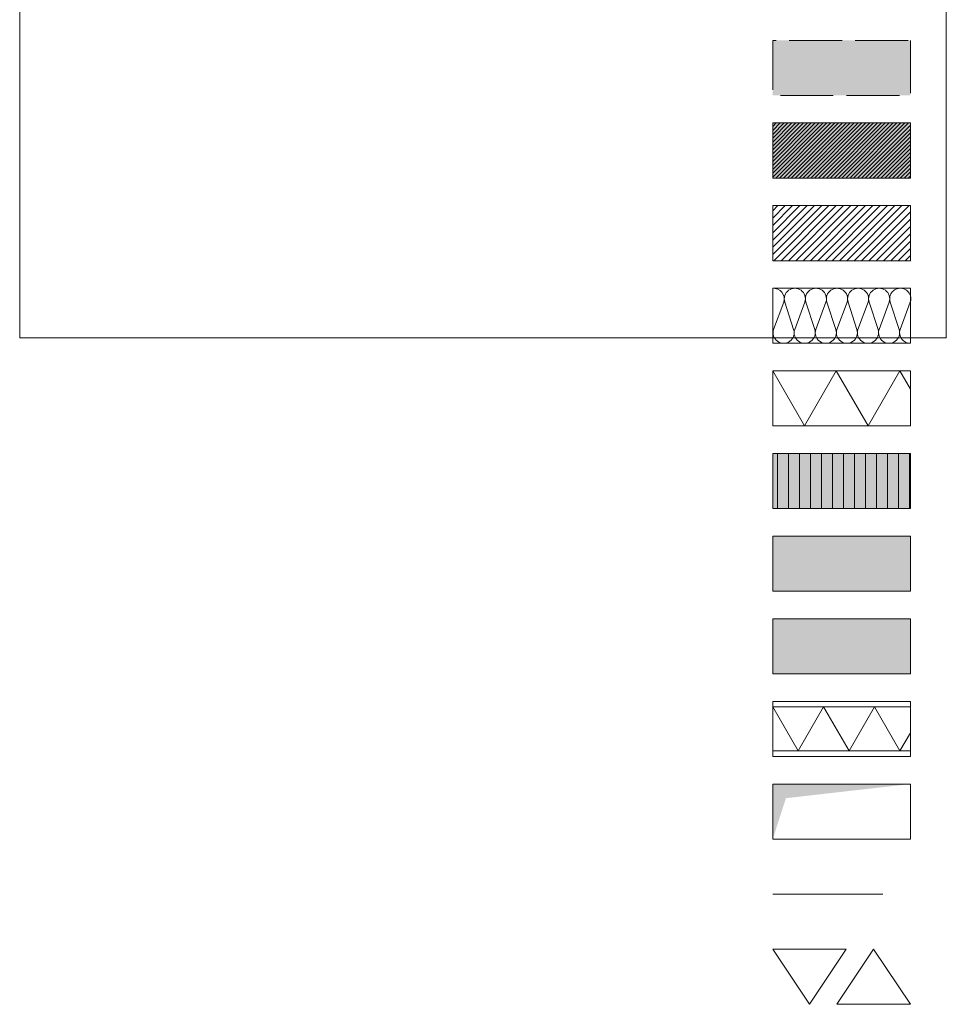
# Model space of a CAD drawing. Header units: metres. Extents: x -49 to 152, y -127 to 99.
# Tile 164 of 177: x 28 to 36, y -13 to -4. Entities that reach past the tile are written whole.
import ezdxf

# ---------------------------------------------------------------- set-up
doc = ezdxf.new("R2010")
doc.units = ezdxf.units.M
doc.linetypes.add('ACAD_ISO02W101', pattern=[0.6, 0.48, -0.12])
doc.linetypes.add('gestrichelt - 01', pattern=[2, 1, -1])
for name, color, linetype, lineweight in [('013_Beton und Stahlbetonarbeiten-320 Fundamente Aufg. Wände', 7, 'ACAD_ISO02W101', 9), ('_Legende (2D)', 7, 'Continuous', 9), ('_OG 3 (2D)', 7, 'Continuous', 9), ('AV1-Durchbruch', 7, 'Continuous', 5), ('Keine', 7, 'Continuous', 9)]:
    doc.layers.add(name, color=color, linetype=linetype, lineweight=lineweight)
doc.layers.add('021_DA-Gründach', color=7, linetype='Continuous', lineweight=13, true_color=0x555555)
doc.layers.add('021_DA-Kiesschüttung', color=7, linetype='Continuous', lineweight=13, true_color=0x777777)
picture_1 = doc.add_image_def('image1.png', size_in_pixel=(968, 902))

# ---------------------------------------------------------------- blocks, each defined once
blk = doc.blocks.new('OG 3 (2D)')
at = {"layer": 'Keine'}
image = blk.add_image(picture_1, insert=(36.0335, -7.2015), size_in_units=(9.0303, 8.4146), rotation=90, dxfattribs=at)
image.dxf.flags = 7
blk = doc.blocks.new('Group-949')
at = {"layer": 'Keine', "color": 253, "linetype": 'Continuous', "lineweight": 9, "transparency": 33554687, "flags": 128}
for points in [[(-103.3505, 16.222, -0.324435), (-103.3854, 16.1152, -0.324435), (-103.4978, 16.1152, -0.324435), (-103.5327, 16.222), (-103.4403, 16.472, 0.324488), (-103.4751, 16.5788, 0.324488), (-103.5875, 16.5788, 0.324488), (-103.6224, 16.472), (-103.542, 16.222, -0.324435), (-103.5769, 16.1152, -0.324435), (-103.6893, 16.1152, -0.324435), (-103.7242, 16.222), (-103.6318, 16.472, 0.54007), (-103.7322, 16.5965)], [(-103.7242, 16.222, 1.372583), (-103.542, 16.222), (-103.6224, 16.472, -1.372995), (-103.4403, 16.472), (-103.5327, 16.222, 1.372583), (-103.3505, 16.222), (-103.4309, 16.472, -1.372995), (-103.2487, 16.472), (-103.3412, 16.222, 1.372583), (-103.159, 16.222), (-103.2394, 16.472, -1.372995), (-103.0572, 16.472), (-103.1496, 16.222, 1.372583), (-102.9675, 16.222), (-103.0479, 16.472, -1.372995), (-102.8657, 16.472), (-102.9581, 16.222, 1.372583), (-102.776, 16.222), (-102.8563, 16.472, -1.372995), (-102.6742, 16.472)], [(-103.1496, 16.222, 0.324435), (-103.1147, 16.1152, 0.324435), (-103.0024, 16.1152, 0.324435), (-102.9675, 16.222), (-103.0479, 16.472, -0.324488), (-103.013, 16.5788, -0.324488), (-102.9006, 16.5788, -0.324488), (-102.8657, 16.472), (-102.9581, 16.222, 0.324435), (-102.9232, 16.1152, 0.324435), (-102.8109, 16.1152, 0.324435), (-102.776, 16.222), (-102.8563, 16.472, -0.324488), (-102.8214, 16.5788, -0.324488), (-102.7091, 16.5788, -0.324488), (-102.6742, 16.472), (-102.7666, 16.222, 0.324435), (-102.7317, 16.1152, 0.324435), (-102.6194, 16.1152, 0.324435), (-102.5845, 16.222), (-102.6648, 16.472, -0.269436), (-102.6444, 16.5659, -0.269436), (-102.5526, 16.5946, -0.269436), (-102.4822, 16.5292)], [(-102.4822, 16.4735, -0.004159), (-102.4827, 16.472), (-102.5751, 16.222, 0.514712), (-102.4822, 16.097)], [(-102.4822, 16.5292, -0.14867), (-102.4822, 16.4735)], [(-103.7322, 16.2174, -0.131588), (-103.7322, 16.1679)]]:
    blk.add_lwpolyline(points, format="xyb", dxfattribs=at)
blk = doc.blocks.new('Group-950')
at = {"layer": 'Keine', "color": 7, "transparency": 33554687}
blk.add_blockref('Group-949', (0, 0), dxfattribs=at)
blk = doc.blocks.new('Parametric Object-107')
at = {"layer": 'Keine', "color": 7, "transparency": 33554687}
blk.add_blockref('Group-950', (0, 0), dxfattribs=at)
at = {"layer": 'Keine', "color": 0, "flags": 1}
for tag in ['IFC_UUID', 'instanceID', 'prm0_name', 'prm0_type', 'prm0_value', 'prm1_name', 'prm1_type', 'prm1_value', 'prm2_name', 'prm2_type', 'prm2_value', 'prm3_name', 'prm3_type', 'prm3_value', 'prm4_name', 'prm4_type', 'prm4_value', 'prm5_name', 'prm5_type', 'prm5_value', 'prm6_name', 'prm6_type', 'prm6_value']:
    blk.add_attdef(tag, (34.4437, -7.2725), '', height=0.00018, dxfattribs=at)
blk = doc.blocks.new('Group-952')
at = {"layer": 'Keine', "color": 253, "linetype": 'Continuous', "lineweight": 9, "transparency": 33554687, "flags": 128}
blk.add_lwpolyline([(-103.7322, 16.497), (-103.5013, 16.097), (-103.2703, 16.497), (-103.0394, 16.097), (-102.8084, 16.497), (-102.5775, 16.097), (-102.4822, 16.262)], dxfattribs=at)
blk = doc.blocks.new('Group-953')
at = {"layer": 'Keine', "color": 7, "transparency": 33554687}
blk.add_blockref('Group-952', (0, 0), dxfattribs=at)
blk = doc.blocks.new('Parametric Object-108')
at = {"layer": 'Keine', "color": 7, "transparency": 33554687}
blk.add_blockref('Group-953', (0, 0), dxfattribs=at)
at = {"layer": 'Keine', "color": 0, "flags": 1}
for tag in ['IFC_UUID', 'instanceID', 'prm0_name', 'prm0_type', 'prm0_value', 'prm1_name', 'prm1_type', 'prm1_value', 'prm2_name', 'prm2_type', 'prm2_value', 'prm3_name', 'prm3_type', 'prm3_value', 'prm4_name', 'prm4_type', 'prm4_value', 'prm5_name', 'prm5_type', 'prm5_value', 'prm6_name', 'prm6_type', 'prm6_value']:
    blk.add_attdef(tag, (34.4569, -10.95), '', height=0.00018, dxfattribs=at)
blk = doc.blocks.new('Group-954')
at = {"layer": 'Keine', "color": 7, "linetype": 'Continuous', "lineweight": 9, "transparency": 33554687, "flags": 128}
for points in [[(34.4569, -12.7496), (34.7903, -13.2496), (35.1236, -12.7496)], [(35.0403, -13.2496), (35.3736, -12.7496), (35.7069, -13.2496)]]:
    blk.add_lwpolyline(points, close=True, dxfattribs=at)
blk = doc.blocks.new('Group-959')
at = {"layer": 'Keine', "color": 253, "linetype": 'Continuous', "lineweight": 9, "transparency": 33554687, "flags": 128}
blk.add_lwpolyline([(-103.7322, 16.597), (-103.4435, 16.097), (-103.1549, 16.597), (-102.8662, 16.097), (-102.5775, 16.597), (-102.4822, 16.4319)], dxfattribs=at)
blk = doc.blocks.new('Group-960')
at = {"layer": 'Keine', "color": 7, "transparency": 33554687}
blk.add_blockref('Group-959', (0, 0), dxfattribs=at)
blk = doc.blocks.new('Parametric Object-109')
at = {"layer": 'Keine', "color": 7, "transparency": 33554687}
blk.add_blockref('Group-960', (0, 0), dxfattribs=at)
at = {"layer": 'Keine', "color": 0, "flags": 1}
for tag in ['IFC_UUID', 'instanceID', 'prm0_name', 'prm0_type', 'prm0_value', 'prm1_name', 'prm1_type', 'prm1_value', 'prm2_name', 'prm2_type', 'prm2_value', 'prm3_name', 'prm3_type', 'prm3_value', 'prm4_name', 'prm4_type', 'prm4_value', 'prm5_name', 'prm5_type', 'prm5_value', 'prm6_name', 'prm6_type', 'prm6_value']:
    blk.add_attdef(tag, (34.4569, -8), '', height=0.00018, dxfattribs=at)
blk = doc.blocks.new('Legende (2D)')
at = {"layer": '013_Beton und Stahlbetonarbeiten-320 Fundamente Aufg. Wände', "linetype": 'Continuous', "lineweight": 0, "transparency": 33554470}
blk.add_hatch(color=96, dxfattribs=at).paths.add_polyline_path([(35.7069, -4.5), (35.7069, -5), (34.4569, -5), (34.4569, -4.5)])
at = {"layer": '021_DA-Gründach', "linetype": 'Continuous', "lineweight": 0}
blk.add_hatch(color=71, dxfattribs=at).paths.add_polyline_path([(34.4569, -9), (35.7069, -9), (35.7069, -9.5), (34.4569, -9.5)])
at = {"layer": '021_DA-Kiesschüttung', "linetype": 'Continuous', "lineweight": 0}
blk.add_hatch(color=255, dxfattribs=at).paths.add_polyline_path([(34.4569, -9.75), (35.7069, -9.75), (35.7069, -10.25), (34.4569, -10.25)])
at = {"layer": 'Keine', "linetype": 'Continuous', "lineweight": 0, "true_color": 0xd19783, "transparency": 33554687}
blk.add_hatch(color=33, dxfattribs=at).paths.add_polyline_path([(34.4569, -5.75), (34.4569, -5.25), (35.7069, -5.25), (35.7069, -5.75)])
at = {"layer": 'Keine', "linetype": 'Continuous', "lineweight": 9, "transparency": 33554687}
h = blk.add_hatch(dxfattribs=at)
h.set_pattern_fill('Mauerwerk Münster', color=8, style=0, pattern_type=2)
h.set_pattern_definition([(45, (0, 0), (0.01767767, -0.01767767), [])])
h.paths.add_polyline_path([(34.4569, -5.75), (34.4569, -5.25), (35.7069, -5.25), (35.7069, -5.75)])
h = blk.add_hatch(dxfattribs=at)
h.set_pattern_fill('Freianlagen', color=9, style=0, pattern_type=2)
h.set_pattern_definition([(-135, (0, 0), (0.03314563, -0.03314563), [])])
h.paths.add_polyline_path([(34.4569, -6.5), (34.4569, -6), (35.7069, -6), (35.7069, -6.5)])
at = {"layer": 'Keine', "linetype": 'Continuous', "lineweight": 0, "transparency": 33554559}
blk.add_hatch(color=254, dxfattribs=at).paths.add_polyline_path([(34.4569, -8.25), (35.7069, -8.25), (35.7069, -8.75), (34.4569, -8.75)])
at = {"layer": 'Keine', "linetype": 'Continuous', "lineweight": 9, "transparency": 33554559}
h = blk.add_hatch(dxfattribs=at)
h.set_pattern_fill('Dachgefälle', color=9, style=0, pattern_type=2)
h.set_pattern_definition([(90, (0, 0), (0.1, 0), [])])
h.paths.add_polyline_path([(34.4569, -8.25), (35.7069, -8.25), (35.7069, -8.75), (34.4569, -8.75)])
at = {"layer": '013_Beton und Stahlbetonarbeiten-320 Fundamente Aufg. Wände', "flags": 128}
blk.add_lwpolyline([(35.7069, -4.5), (35.7069, -5), (34.4569, -5), (34.4569, -4.5)], close=True, dxfattribs=at)
at = {"layer": '021_DA-Gründach', "flags": 128}
blk.add_lwpolyline([(34.4569, -9), (35.7069, -9), (35.7069, -9.5), (34.4569, -9.5)], close=True, dxfattribs=at)
at = {"layer": '021_DA-Kiesschüttung', "flags": 128}
blk.add_lwpolyline([(34.4569, -9.75), (35.7069, -9.75), (35.7069, -10.25), (34.4569, -10.25)], close=True, dxfattribs=at)
at = {"layer": 'Keine', "color": 7, "linetype": 'gestrichelt - 01', "lineweight": 9, "transparency": 33554687}
blk.add_line((34.4569, -12.25), (35.7069, -12.25), dxfattribs=at)
at = {"layer": 'Keine', "color": 7, "linetype": 'Continuous', "lineweight": 9, "transparency": 33554687, "flags": 128}
for points in [[(34.4569, -5.75), (34.4569, -5.25), (35.7069, -5.25), (35.7069, -5.75)], [(34.4569, -6.5), (34.4569, -6), (35.7069, -6), (35.7069, -6.5)], [(34.4569, -7.25), (35.7069, -7.25), (35.7069, -6.75), (34.4569, -6.75)], [(34.4569, -8), (35.7069, -8), (35.7069, -7.5), (34.4569, -7.5)], [(34.4569, -8.75), (35.7069, -8.75), (35.7069, -8.25), (34.4569, -8.25)], [(34.4569, -9.5), (35.7069, -9.5), (35.7069, -9), (34.4569, -9)], [(34.4569, -10.25), (35.7069, -10.25), (35.7069, -9.75), (34.4569, -9.75)], [(34.4569, -11.75), (35.7069, -11.75), (35.7069, -11.25), (34.4569, -11.25)]]:
    blk.add_lwpolyline(points, close=True, dxfattribs=at)
at = {"layer": 'Keine', "color": 253, "linetype": 'Continuous', "lineweight": 9, "transparency": 33554687, "flags": 128}
blk.add_lwpolyline([(34.4569, -8.25), (35.7069, -8.25), (35.7069, -8.75), (34.4569, -8.75)], close=True, dxfattribs=at)
at = {"layer": 'Keine', "color": 253, "transparency": 33554687}
for name, p in [('Parametric Object-107', (138.1892, -23.347)), ('Parametric Object-109', (138.1892, -24.097)), ('Parametric Object-108', (138.1892, -27.047))]:
    blk.add_blockref(name, p, dxfattribs=at)
at = {"layer": 'Keine', "color": 7, "transparency": 33554687}
blk.add_blockref('Group-954', (0, 0), dxfattribs=at)
at = {"color": 255, "linetype": 'Continuous', "lineweight": 9, "transparency": 33554687}
for points, layer in [([(34.4569, -11.25), (35.7069, -11.25), (35.7069, -11.75), (34.4569, -11.75)], 'AV1-Durchbruch'), ([(35.7069, -10.55), (35.7069, -10.5), (34.4569, -10.5), (34.4569, -10.55)], 'Keine'), ([(35.7069, -11), (35.7069, -10.95), (34.4569, -10.95), (34.4569, -11)], 'Keine')]:
    blk.add_wipeout(points, dxfattribs=at).dxf.layer = layer
at = {"layer": 'AV1-Durchbruch', "linetype": 'Continuous', "lineweight": 9, "flags": 128}
blk.add_lwpolyline([(34.4569, -11.25), (35.7069, -11.25), (35.7069, -11.75), (34.4569, -11.75)], close=True, dxfattribs=at)
at = {"layer": 'AV1-Durchbruch', "color": 252}
blk.add_solid([(35.7069, -11.25), (34.577, -11.3787), (34.4569, -11.25), (34.4575, -11.75)], dxfattribs=at)
at = {"layer": 'Keine', "color": 7, "linetype": 'Continuous', "lineweight": 9, "transparency": 33554687, "flags": 128}
for points in [[(35.7069, -10.55), (35.7069, -10.5), (34.4569, -10.5), (34.4569, -10.55)], [(34.4569, -11), (35.7069, -11), (35.7069, -10.5), (34.4569, -10.5)], [(35.7069, -11), (35.7069, -10.95), (34.4569, -10.95), (34.4569, -11)]]:
    blk.add_lwpolyline(points, close=True, dxfattribs=at)

msp = doc.modelspace()

# ---------------------------------------------------------------- block references
at = {"layer": '_OG 3 (2D)'}
msp.add_blockref('OG 3 (2D)', (0, 0), dxfattribs=at)

# ---------------------------------------------------------------- next in the draw order: block references
at = {"layer": '_Legende (2D)'}
msp.add_blockref('Legende (2D)', (0, 0), dxfattribs=at)

doc.saveas('drawing.dxf')
